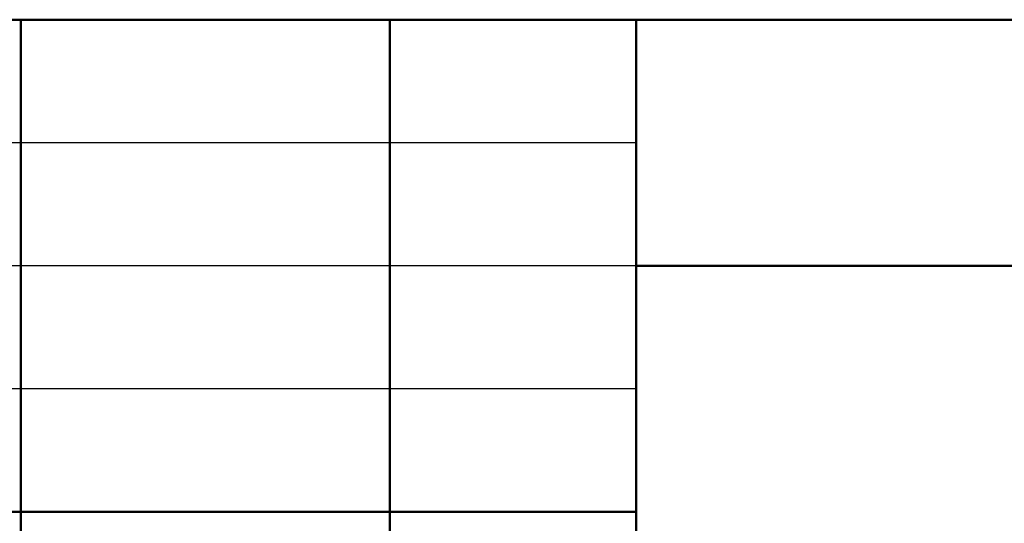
# Model space of a CAD drawing. Header units: millimetres. Extents: x 523431 to 527346, y -48565 to -47721.
# Tile 115 of 217: x 525487 to 525527, y -47978 to -47958. Entities that reach past the tile are written whole.
import ezdxf

# ---------------------------------------------------------------- set-up
doc = ezdxf.new("R2010")
doc.units = ezdxf.units.MM
doc.layers.add('LIN_Основная сплошная', color=50, linetype='Continuous', lineweight=50)

msp = doc.modelspace()

# ---------------------------------------------------------------- linework, layer by layer
for p, q in [((525512.29, -47962.746), (525447.29, -47962.746)), ((525512.29, -47967.746), (525447.29, -47967.746)), ((525512.29, -47972.746), (525447.29, -47972.746))]:
    msp.add_line(p, q)
at = {"layer": 'LIN_Основная сплошная', "color": 7}
for p, q in [((525447.29, -47957.746), (525632.29, -47957.746)), ((525487.29, -47957.746), (525487.29, -48012.746)), ((525502.29, -47957.746), (525502.29, -48012.746)), ((525512.29, -47957.746), (525512.29, -48012.746)), ((525512.29, -47967.746), (525632.29, -47967.746)), ((525512.29, -47977.746), (525447.29, -47977.746))]:
    msp.add_line(p, q, dxfattribs=at)

doc.saveas('drawing.dxf')
